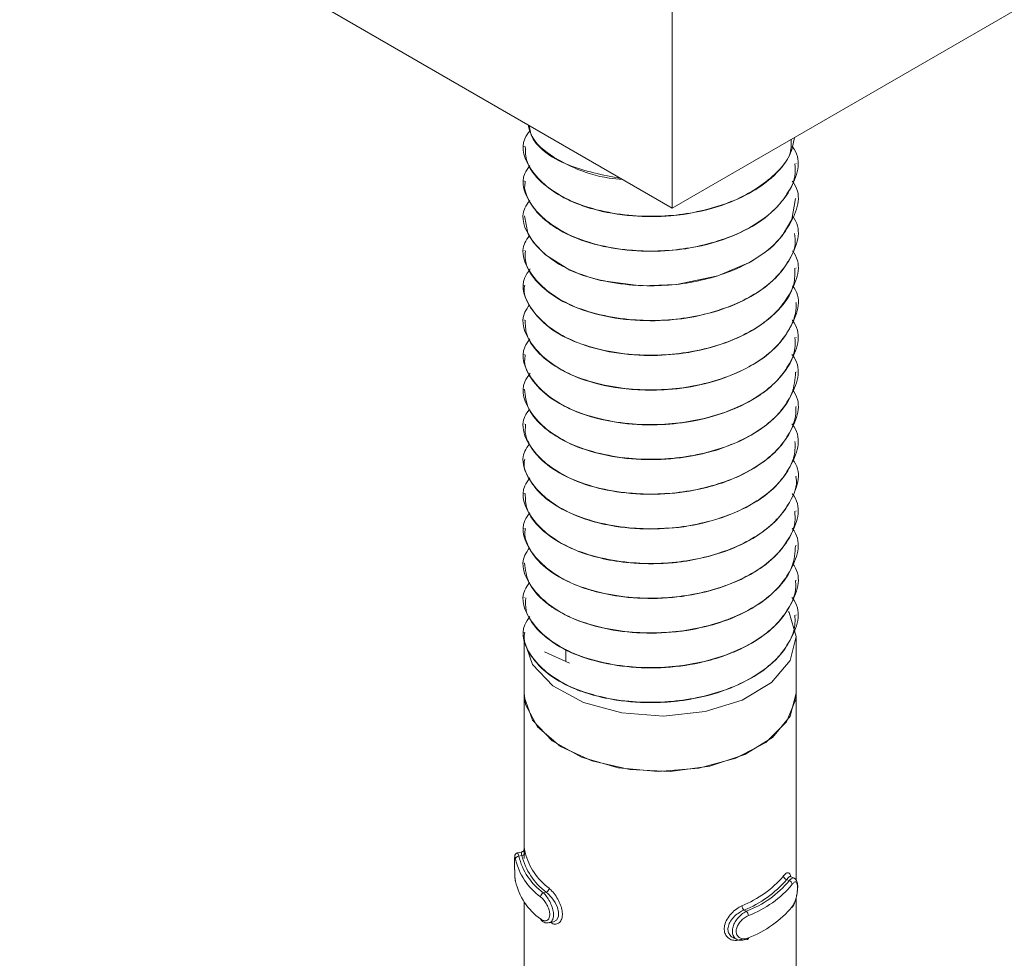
# Model space of a CAD drawing. Header units: millimetres. Extents: x 219 to 1654, y -143 to 1232.
# Tile 4 of 36: x 549 to 578, y 28 to 55. Entities that reach past the tile are written whole.
import ezdxf

# ---------------------------------------------------------------- set-up
doc = ezdxf.new("R2010")
doc.units = ezdxf.units.MM

msp = doc.modelspace()

# ---------------------------------------------------------------- linework, layer by layer
at = {"color": 7, "linetype": 'Continuous', "lineweight": 15}
for p, q in [((568.05, 49.587), (461.984, 110.817)), ((674.116, 110.817), (568.05, 49.587)), ((568.05, 57.752), (568.05, 49.587)), ((563.696, 51.403), (563.696, 51.395)), ((571.696, 50.884), (571.696, 50.892)), ((563.696, 50.382), (563.696, 50.374)), ((571.696, 49.864), (571.696, 49.871)), ((563.696, 49.362), (563.696, 49.353)), ((571.696, 48.843), (571.696, 48.851)), ((563.696, 48.341), (563.696, 48.332)), ((571.696, 47.822), (571.696, 47.83)), ((563.696, 47.32), (563.696, 47.312)), ((571.696, 46.802), (571.696, 46.809)), ((563.696, 46.3), (563.696, 46.291)), ((571.696, 45.781), (571.696, 45.789)), ((563.696, 45.279), (563.696, 45.27)), ((571.696, 44.76), (571.696, 44.768)), ((563.696, 44.258), (563.696, 44.25)), ((571.696, 43.739), (571.696, 43.747)), ((563.696, 43.238), (563.696, 43.229)), ((571.696, 42.719), (571.696, 42.727)), ((563.696, 42.217), (563.696, 42.208)), ((571.696, 41.698), (571.696, 41.706)), ((563.696, 41.196), (563.696, 41.188)), ((571.696, 40.677), (571.696, 40.685)), ((563.696, 40.176), (563.696, 40.167)), ((571.696, 39.657), (571.696, 39.665)), ((563.696, 39.155), (563.696, 39.146)), ((571.696, 38.636), (571.696, 38.644)), ((563.696, 38.134), (563.696, 38.126)), ((571.696, 37.615), (571.696, 37.623)), ((563.696, 37.113), (563.696, 37.105)), ((563.696, 36.96), (563.696, 35.327)), ((571.696, 35.327), (571.696, 36.96)), ((564.295, 36.542), (565.027, 36.201)), ((564.923, 36.249), (564.923, 36.613)), ((563.696, 35.327), (563.696, 30.719)), ((571.696, 29.828), (571.696, 35.327)), ((563.62, 30.652), (563.498, 30.625)), ((563.626, 30.549), (563.539, 30.53)), ((571.418, 29.842), (571.49, 29.809)), ((571.638, 29.883), (571.533, 29.932)), ((564.345, 29.472), (564.258, 29.453)), ((571.696, 24.929), (571.696, 29.309)), ((563.696, 29.19), (563.696, 25.82)), ((570.161, 28.944), (570.234, 28.91)), ((564.434, 28.571), (564.556, 28.598)), ((569.854, 28.128), (569.959, 28.079))]:
    msp.add_line(p, q, dxfattribs=at)
at = {"color": 7, "linetype": 'Continuous', "lineweight": 15, "flags": 128}
for points in [[(563.709, 49.354), (563.807, 48.852), (563.859, 48.747), (563.974, 48.569), (564.322, 48.206), (565.04, 47.764), (565.402, 47.617), (565.938, 47.46), (567.129, 47.3), (568.174, 47.335), (569.393, 47.589), (570.36, 48.004), (570.747, 48.255), (570.927, 48.399), (571.015, 48.478), (571.058, 48.518), (571.079, 48.539), (571.09, 48.55), (571.092, 48.553), (571.094, 48.554), (571.094, 48.555), (571.095, 48.555), (571.095, 48.555), (571.095, 48.555), (571.095, 48.555), (571.095, 48.555), (571.095, 48.555), (571.095, 48.555), (571.097, 48.557), (571.101, 48.561), (571.112, 48.572), (571.15, 48.612), (571.282, 48.765), (571.571, 49.25), (571.681, 49.865)], [(571.469, 37.727), (571.488, 37.695), (571.696, 36.988), (571.518, 36.279), (570.973, 35.635), (570.111, 35.119), (569.017, 34.78), (567.796, 34.651), (566.565, 34.745), (565.443, 35.052), (564.539, 35.542), (563.938, 36.17), (563.699, 36.873), (563.696, 36.96)], [(571.696, 35.327), (571.685, 35.151), (571.414, 34.475), (570.808, 33.876), (569.921, 33.408), (568.833, 33.113), (567.642, 33.018), (566.456, 33.131), (565.382, 33.443), (564.518, 33.925), (563.94, 34.533), (563.701, 35.214), (563.696, 35.327)], [(571.696, 35.323), (571.517, 34.643), (570.998, 34.023), (570.186, 33.519), (569.152, 33.176), (567.989, 33.024), (566.8, 33.076), (565.691, 33.329), (564.76, 33.759), (564.09, 34.328), (563.74, 34.986), (563.696, 35.327)], [(571.531, 29.927), (571.504, 29.931), (571.447, 29.882), (571.418, 29.843), (571.418, 29.842), (571.418, 29.842)], [(564.556, 28.599), (564.559, 28.599), (564.651, 28.653), (564.704, 28.756), (564.71, 28.886), (564.676, 29.025), (564.607, 29.169), (564.511, 29.309), (564.397, 29.43), (564.345, 29.472), (564.345, 29.472), (564.345, 29.472)], [(570.234, 28.094), (570.245, 28.086), (570.256, 28.082), (570.266, 28.082), (570.275, 28.085), (570.283, 28.091), (570.288, 28.101), (570.291, 28.114), (570.293, 28.129)]]:
    msp.add_lwpolyline(points, dxfattribs=at)
at = {"color": 8, "linetype": 'Continuous', "lineweight": 15, "flags": 128}
msp.add_lwpolyline([(563.499, 30.618), (563.508, 30.618), (563.53, 30.561), (563.539, 30.53), (563.539, 30.53), (563.539, 30.53)], dxfattribs=at)
at = {"color": 7, "linetype": 'Continuous', "lineweight": 15}
for centre, radius, start, end in [((563.538, 30.431), 0.099, 89.3766, 173.586), ((565.296, 30.882), 1.908, 193.3409, 234.0917), ((565.349, 30.959), 1.86, 193.3389, 234.0914), ((563.627, 30.649), 0.0997, 269.9161, 353.6105), ((565.518, 31.033), 1.953, 194.3455, 233.085), ((565.571, 31.11), 1.905, 194.3464, 233.084), ((568.919, 32.022), 3.177, 291.8317, 319.2689), ((568.95, 31.967), 3.257, 291.8314, 319.2696), ((571.447, 29.959), 0.12, 185.134, 256.0776), ((565.296, 30.229), 1.908, 193.3409, 234.0917), ((564.293, 29.596), 0.135, 293.0497, 356.1129), ((569.119, 31.799), 3.096, 291.1053, 319.9954), ((569.149, 31.745), 3.176, 291.1058, 319.9953), ((571.463, 29.693), 0.119, 5.2078, 76.7106), ((564.313, 29.328), 0.136, 113.7259, 176.2239), ((570.277, 29.077), 0.177, 181.6396, 228.7437), ((569.149, 31.092), 3.176, 291.1058, 319.9953), ((564.231, 28.68), 0.0536, 176.3077, 232.8792), ((570.113, 28.777), 0.18, 1.5788, 47.8888)]:
    msp.add_arc(centre, radius, start, end, dxfattribs=at)
for points, knots in [([(571.551, 51.608), (571.552, 51.45), (571.554, 51.126), (571.053, 50.512), (570.121, 49.83), (568.501, 49.353), (566.644, 49.301), (564.87, 49.758), (563.838, 50.634), (563.554, 51.424), (563.812, 51.788), (563.87, 51.869)], [0, 0, 0, 0, 0.058961, 0.120703, 0.252356, 0.386222, 0.517795, 0.67454, 0.830404, 0.962313, 1, 1, 1, 1]), ([(563.813, 52.033), (563.843, 51.917), (563.932, 51.568), (564.443, 51.131), (565.228, 50.719), (565.93, 50.48), (566.459, 50.439), (566.591, 50.429)], [0, 0, 0, 0, 0.146746, 0.44513, 0.633893, 0.908724, 1, 1, 1, 1]), ([(566.549, 50.453), (566.007, 50.559), (564.845, 50.787), (563.92, 51.471), (563.86, 51.921), (563.848, 52.012)], [0, 0, 0, 0, 0.411062, 0.880494, 1, 1, 1, 1]), ([(563.729, 51.396), (563.733, 51.247), (563.741, 50.881), (564.145, 50.353), (564.707, 49.955), (565.251, 49.706), (565.895, 49.489), (566.834, 49.326), (568.122, 49.329), (569.323, 49.564), (570.31, 49.983), (571.043, 50.495), (571.532, 51.066), (571.614, 51.49), (571.648, 51.664)], [0, 0, 0, 0, 0.067984, 0.167466, 0.257998, 0.298697, 0.346065, 0.449584, 0.542381, 0.661271, 0.750048, 0.829736, 0.93036, 1, 1, 1, 1]), ([(571.575, 51.403), (571.596, 51.376), (571.894, 50.981), (571.655, 50.33), (571.086, 49.491), (570.11, 48.809), (568.504, 48.333), (566.643, 48.28), (564.87, 48.737), (563.839, 49.613), (563.553, 50.399), (563.808, 50.76), (563.863, 50.838)], [0, 0, 0, 0, 0.010398, 0.147775, 0.20379, 0.323232, 0.444681, 0.564049, 0.706255, 0.847661, 0.967334, 1, 1, 1, 1]), ([(563.728, 50.373), (563.718, 50.312), (563.694, 50.168), (563.795, 49.873), (563.956, 49.589), (564.162, 49.369), (564.333, 49.212), (564.679, 48.952), (565.366, 48.611), (566.414, 48.354), (567.529, 48.288), (568.716, 48.4), (569.806, 48.713), (570.757, 49.229), (571.371, 49.834), (571.684, 50.418), (571.664, 50.764), (571.657, 50.884)], [0, 0, 0, 0, 0.026876, 0.06448, 0.132359, 0.159723, 0.175103, 0.214471, 0.303481, 0.398914, 0.4914, 0.570662, 0.681833, 0.768364, 0.865874, 0.953564, 1, 1, 1, 1]), ([(571.582, 50.373), (571.601, 50.349), (571.895, 49.957), (571.654, 49.309), (571.086, 48.471), (570.11, 47.789), (568.504, 47.312), (566.643, 47.259), (564.87, 47.716), (563.839, 48.593), (563.553, 49.376), (563.805, 49.734), (563.858, 49.809)], [0, 0, 0, 0, 0.009243, 0.146943, 0.20309, 0.322813, 0.444548, 0.564196, 0.706737, 0.848476, 0.968431, 1, 1, 1, 1]), ([(571.588, 49.345), (571.604, 49.323), (571.896, 48.933), (571.654, 48.288), (571.086, 47.45), (570.11, 46.768), (568.504, 46.292), (566.644, 46.239), (564.869, 46.696), (563.841, 47.572), (563.552, 48.349), (563.799, 48.702), (563.847, 48.771)], [0, 0, 0, 0, 0.008279, 0.146442, 0.202778, 0.322902, 0.445046, 0.565096, 0.708115, 0.85033, 0.970688, 1, 1, 1, 1]), ([(563.733, 48.333), (563.726, 48.235), (563.703, 47.906), (564.023, 47.424), (564.65, 46.907), (565.521, 46.513), (566.645, 46.282), (567.78, 46.254), (568.949, 46.409), (570.004, 46.756), (570.906, 47.3), (571.432, 47.898), (571.695, 48.436), (571.66, 48.735), (571.647, 48.842)], [0, 0, 0, 0, 0.0432263, 0.1462698, 0.2220313, 0.3204267, 0.417925, 0.5114915, 0.5900174, 0.6991024, 0.7872151, 0.8842457, 0.958568, 1, 1, 1, 1]), ([(571.584, 48.329), (571.602, 48.306), (571.895, 47.915), (571.654, 47.268), (571.086, 46.429), (570.11, 45.747), (568.504, 45.271), (566.643, 45.218), (564.87, 45.675), (563.837, 46.551), (563.554, 47.344), (563.815, 47.711), (563.875, 47.795)], [0, 0, 0, 0, 0.008912, 0.146124, 0.202072, 0.32137, 0.442673, 0.561897, 0.703932, 0.845168, 0.964697, 1, 1, 1, 1]), ([(563.712, 47.311), (563.707, 47.288), (563.668, 47.111), (563.844, 46.665), (564.325, 46.082), (565.217, 45.609), (566.224, 45.326), (567.299, 45.224), (568.495, 45.3), (569.612, 45.578), (570.5, 46.011), (571.22, 46.581), (571.661, 47.194), (571.657, 47.665), (571.656, 47.823)], [0, 0, 0, 0, 0.010248, 0.079435, 0.198826, 0.293872, 0.37775, 0.473686, 0.554506, 0.6619, 0.752081, 0.817643, 0.939021, 1, 1, 1, 1]), ([(571.59, 47.301), (571.606, 47.28), (571.896, 46.891), (571.654, 46.247), (571.086, 45.409), (570.11, 44.727), (568.504, 44.25), (566.643, 44.197), (564.869, 44.654), (563.84, 45.53), (563.553, 46.312), (563.804, 46.669), (563.855, 46.742)], [0, 0, 0, 0, 0.00796, 0.145919, 0.202171, 0.322119, 0.444082, 0.563955, 0.706763, 0.848768, 0.968948, 1, 1, 1, 1]), ([(563.727, 46.292), (563.729, 46.152), (563.737, 45.782), (564.141, 45.249), (564.839, 44.762), (565.796, 44.393), (566.867, 44.223), (567.993, 44.231), (569.112, 44.403), (570.189, 44.8), (571.047, 45.38), (571.548, 46.033), (571.712, 46.532), (571.692, 46.781), (571.691, 46.801)], [0, 0, 0, 0, 0.062206, 0.164022, 0.251373, 0.33752, 0.447158, 0.517887, 0.605587, 0.717015, 0.806983, 0.903032, 0.992092, 1, 1, 1, 1]), ([(571.576, 46.299), (571.597, 46.271), (571.894, 45.877), (571.655, 45.226), (571.086, 44.388), (570.11, 43.706), (568.504, 43.229), (566.643, 43.177), (564.87, 43.634), (563.838, 44.51), (563.554, 45.298), (563.81, 45.66), (563.866, 45.74)], [0, 0, 0, 0, 0.0102311, 0.1475302, 0.2035134, 0.3228871, 0.444267, 0.563567, 0.7056922, 0.8470179, 0.9666232, 1, 1, 1, 1]), ([(563.728, 45.269), (563.719, 45.208), (563.677, 44.917), (563.97, 44.416), (564.544, 43.919), (565.365, 43.514), (566.362, 43.252), (567.542, 43.184), (568.733, 43.3), (569.819, 43.615), (570.571, 44.027), (570.987, 44.359), (571.395, 44.781), (571.691, 45.27), (571.668, 45.672), (571.661, 45.781)], [0, 0, 0, 0, 0.027179, 0.12991, 0.227042, 0.288911, 0.398985, 0.492527, 0.571673, 0.683018, 0.768851, 0.806753, 0.8438, 0.957976, 1, 1, 1, 1]), ([(571.572, 45.284), (571.594, 45.255), (571.893, 44.859), (571.655, 44.206), (571.086, 43.367), (570.11, 42.685), (568.504, 42.209), (566.643, 42.156), (564.87, 42.613), (563.837, 43.489), (563.554, 44.283), (563.816, 44.651), (563.876, 44.736)], [0, 0, 0, 0, 0.010927, 0.147809, 0.203622, 0.322632, 0.443643, 0.562581, 0.704274, 0.84517, 0.964412, 1, 1, 1, 1]), ([(563.708, 44.251), (563.73, 44.059), (563.778, 43.657), (564.119, 43.268), (564.397, 43.041), (564.621, 42.876), (565.12, 42.595), (566.001, 42.307), (567.128, 42.164), (567.953, 42.198), (568.452, 42.267), (568.834, 42.33), (569.533, 42.504), (570.413, 42.885), (571.157, 43.453), (571.622, 44.1), (571.661, 44.552), (571.679, 44.761)], [0, 0, 0, 0, 0.084883, 0.178439, 0.188635, 0.207343, 0.270205, 0.362997, 0.455296, 0.547588, 0.557448, 0.576348, 0.641167, 0.733824, 0.825483, 0.919049, 1, 1, 1, 1]), ([(571.586, 44.243), (571.603, 44.221), (571.895, 43.831), (571.654, 43.185), (571.086, 42.347), (570.11, 41.665), (568.504, 41.188), (566.644, 41.135), (564.869, 41.592), (563.84, 42.468), (563.552, 43.247), (563.8, 43.6), (563.849, 43.671)], [0, 0, 0, 0, 0.008551, 0.146621, 0.202919, 0.322963, 0.445024, 0.564995, 0.707918, 0.850038, 0.970315, 1, 1, 1, 1]), ([(563.737, 43.229), (563.728, 43.121), (563.712, 42.934), (563.847, 42.624), (564.11, 42.233), (564.686, 41.78), (565.592, 41.392), (566.673, 41.178), (567.843, 41.149), (568.864, 41.299), (569.578, 41.517), (570.23, 41.789), (570.644, 42.04), (570.95, 42.293), (571.171, 42.495), (571.501, 42.905), (571.693, 43.371), (571.687, 43.675), (571.686, 43.739)], [0, 0, 0, 0, 0.047968, 0.082585, 0.141542, 0.234168, 0.325813, 0.419357, 0.511098, 0.603612, 0.664395, 0.697228, 0.788528, 0.799339, 0.818527, 0.881943, 0.97482, 1, 1, 1, 1]), ([(571.572, 43.243), (571.594, 43.213), (571.893, 42.817), (571.655, 42.164), (571.086, 41.326), (570.11, 40.644), (568.504, 40.167), (566.644, 40.115), (564.869, 40.572), (563.84, 41.448), (563.553, 42.226), (563.8, 42.58), (563.849, 42.651)], [0, 0, 0, 0, 0.010999, 0.148713, 0.204866, 0.324601, 0.446348, 0.566009, 0.708564, 0.850318, 0.970285, 1, 1, 1, 1]), ([(563.714, 42.207), (563.709, 42.181), (563.655, 41.949), (563.844, 41.579), (564.15, 41.2), (564.569, 40.856), (564.966, 40.638), (565.37, 40.482), (565.693, 40.371), (566.351, 40.209), (567.375, 40.117), (568.549, 40.207), (569.649, 40.493), (570.587, 40.95), (571.22, 41.49), (571.499, 41.925), (571.592, 42.155), (571.613, 42.217), (571.619, 42.235), (571.671, 42.398), (571.665, 42.56), (571.66, 42.72)], [0, 0, 0, 0, 0.011552, 0.104087, 0.164674, 0.19771, 0.289019, 0.299766, 0.318935, 0.38245, 0.475328, 0.566801, 0.660329, 0.75235, 0.844579, 0.912925, 0.930988, 0.935976, 0.937461, 0.938271, 1, 1, 1, 1]), ([(571.601, 42.182), (571.613, 42.166), (571.897, 41.782), (571.653, 41.143), (571.086, 40.305), (570.11, 39.623), (568.504, 39.147), (566.643, 39.094), (564.87, 39.551), (563.839, 40.427), (563.553, 41.213), (563.808, 41.574), (563.863, 41.652)], [0, 0, 0, 0, 0.006095, 0.144063, 0.200319, 0.320275, 0.442246, 0.562128, 0.704946, 0.846961, 0.967149, 1, 1, 1, 1]), ([(563.726, 41.189), (563.731, 41.037), (563.744, 40.674), (564.149, 40.141), (564.834, 39.66), (565.655, 39.345), (566.374, 39.199), (567.152, 39.118), (567.829, 39.124), (568.593, 39.22), (569.34, 39.381), (570.237, 39.728), (570.772, 40.091), (570.995, 40.294), (571.012, 40.309), (571.068, 40.362), (571.27, 40.566), (571.558, 40.994), (571.744, 41.429), (571.689, 41.681), (571.686, 41.697)], [0, 0, 0, 0, 0.0671607, 0.1606525, 0.2525184, 0.3378531, 0.4026481, 0.4386734, 0.5300508, 0.5620566, 0.6232944, 0.7155099, 0.807718, 0.8084555, 0.8098784, 0.8147714, 0.8327515, 0.9013739, 0.9936993, 1, 1, 1, 1]), ([(571.574, 41.198), (571.595, 41.17), (571.894, 40.775), (571.655, 40.123), (571.086, 39.284), (570.11, 38.603), (568.504, 38.126), (566.643, 38.073), (564.87, 38.53), (563.839, 39.406), (563.553, 40.192), (563.807, 40.552), (563.861, 40.629)], [0, 0, 0, 0, 0.010624, 0.148011, 0.20403, 0.32348, 0.444937, 0.564313, 0.706529, 0.847945, 0.967626, 1, 1, 1, 1]), ([(563.733, 40.166), (563.721, 40.098), (563.697, 39.958), (563.791, 39.683), (564.005, 39.283), (564.343, 38.983), (564.592, 38.822), (564.6, 38.817), (564.632, 38.797), (564.752, 38.722), (565.01, 38.584), (565.301, 38.464), (565.559, 38.377), (565.894, 38.277), (566.575, 38.136), (567.619, 38.078), (568.785, 38.209), (569.541, 38.438), (569.965, 38.618), (570.276, 38.762), (570.818, 39.081), (571.378, 39.639), (571.692, 40.216), (571.664, 40.567), (571.655, 40.677)], [0, 0, 0, 0, 0.030394, 0.062305, 0.123635, 0.216692, 0.217045, 0.21773, 0.220098, 0.228829, 0.262256, 0.308291, 0.317789, 0.336582, 0.401958, 0.494259, 0.586176, 0.679696, 0.688984, 0.707379, 0.771407, 0.864197, 0.957431, 1, 1, 1, 1]), ([(571.578, 40.172), (571.598, 40.145), (571.894, 39.752), (571.654, 39.102), (571.086, 38.264), (570.11, 37.582), (568.504, 37.105), (566.643, 37.053), (564.869, 37.51), (563.839, 38.386), (563.553, 39.168), (563.804, 39.526), (563.856, 39.6)], [0, 0, 0, 0, 0.009882, 0.147528, 0.203652, 0.323327, 0.445013, 0.564614, 0.707097, 0.848779, 0.968686, 1, 1, 1, 1]), ([(563.706, 39.147), (563.73, 38.952), (563.781, 38.547), (564.115, 38.169), (564.347, 37.979), (564.409, 37.928), (564.625, 37.77), (565.129, 37.487), (566.019, 37.2), (567.147, 37.06), (567.97, 37.096), (568.466, 37.166), (568.848, 37.23), (569.548, 37.405), (570.427, 37.79), (571.167, 38.36), (571.625, 39.004), (571.661, 39.452), (571.677, 39.658)], [0, 0, 0, 0, 0.086384, 0.179935, 0.18326, 0.188914, 0.207212, 0.271666, 0.3645, 0.45679, 0.549073, 0.558503, 0.577262, 0.642668, 0.735285, 0.826981, 0.920549, 1, 1, 1, 1]), ([(571.588, 39.138), (571.604, 39.116), (571.895, 38.727), (571.654, 38.082), (571.086, 37.243), (570.11, 36.561), (568.504, 36.085), (566.644, 36.032), (564.869, 36.489), (563.841, 37.365), (563.552, 38.142), (563.799, 38.496), (563.848, 38.565)], [0, 0, 0, 0, 0.0082801, 0.146428, 0.2027573, 0.322869, 0.4449992, 0.5650367, 0.7080405, 0.8502398, 0.9705845, 1, 1, 1, 1]), ([(563.743, 38.126), (563.736, 38), (563.719, 37.677), (564.064, 37.173), (564.696, 36.669), (565.609, 36.284), (566.691, 36.073), (567.862, 36.047), (568.879, 36.199), (569.592, 36.418), (570.242, 36.691), (570.657, 36.944), (570.959, 37.198), (571.179, 37.401), (571.504, 37.812), (571.706, 38.275), (571.682, 38.575), (571.677, 38.636)], [0, 0, 0, 0, 0.055824, 0.142883, 0.235488, 0.327192, 0.420759, 0.512483, 0.605064, 0.665083, 0.698688, 0.790004, 0.80056, 0.819672, 0.883465, 0.976327, 1, 1, 1, 1]), ([(571.572, 38.139), (571.594, 38.11), (571.893, 37.714), (571.655, 37.061), (571.086, 36.222), (570.11, 35.541), (568.504, 35.064), (566.643, 35.011), (564.87, 35.468), (563.838, 36.345), (563.554, 37.132), (563.81, 37.494), (563.865, 37.573)], [0, 0, 0, 0, 0.010994, 0.148214, 0.204165, 0.32347, 0.44478, 0.564011, 0.706055, 0.847299, 0.966835, 1, 1, 1, 1]), ([(563.716, 37.104), (563.71, 37.075), (563.657, 36.839), (563.849, 36.467), (564.158, 36.089), (564.579, 35.746), (564.979, 35.529), (565.383, 35.374), (565.707, 35.264), (566.367, 35.103), (567.281, 35.024), (568.017, 35.064), (568.396, 35.114), (568.892, 35.192), (569.666, 35.396), (570.6, 35.855), (571.225, 36.394), (571.5, 36.825), (571.592, 37.053), (571.615, 37.121), (571.671, 37.296), (571.665, 37.46), (571.659, 37.616)], [0, 0, 0, 0, 0.013011, 0.105571, 0.165387, 0.199159, 0.290441, 0.300931, 0.320017, 0.383878, 0.476698, 0.540658, 0.559062, 0.568384, 0.661899, 0.753851, 0.846113, 0.912685, 0.931181, 0.93672, 0.939783, 1, 1, 1, 1]), ([(563.696, 30.709), (563.696, 30.717), (563.696, 30.733), (563.697, 30.739), (563.696, 30.733), (563.694, 30.722), (563.688, 30.705), (563.674, 30.682), (563.65, 30.661), (563.629, 30.655), (563.619, 30.653)], [0, 0, 0, 0, 0.230908, 0.477407, 0.558889, 0.624558, 0.689677, 0.784625, 0.896335, 1, 1, 1, 1]), ([(563.698, 30.461), (563.698, 30.508), (563.699, 30.612), (563.696, 30.694), (563.696, 30.708), (563.696, 30.709)], [0, 0, 0, 0, 0.44867, 0.993382, 1, 1, 1, 1]), ([(563.697, 30.719), (563.697, 30.733), (563.697, 30.765), (563.705, 30.735), (563.719, 30.669), (563.726, 30.638)], [0, 0, 0, 0, 0.28734, 0.66315, 1, 1, 1, 1]), ([(563.417, 30.49), (563.417, 30.471), (563.416, 30.432), (563.416, 30.318), (563.416, 30.18), (563.418, 30.028), (563.425, 29.883), (563.436, 29.814), (563.441, 29.78)], [0, 0, 0, 0, 0.148706, 0.305849, 0.470135, 0.639651, 0.826478, 1, 1, 1, 1]), ([(563.417, 30.49), (563.417, 30.488), (563.416, 30.475), (563.416, 30.413), (563.416, 30.305), (563.416, 30.167), (563.419, 30.022), (563.425, 29.886), (563.435, 29.821), (563.44, 29.789)], [0, 0, 0, 0, 0.026838, 0.173541, 0.324395, 0.485869, 0.655866, 0.827485, 1, 1, 1, 1]), ([(563.499, 30.624), (563.497, 30.624), (563.484, 30.623), (563.463, 30.611), (563.442, 30.592), (563.43, 30.572), (563.423, 30.555), (563.42, 30.542), (563.418, 30.528), (563.417, 30.517), (563.417, 30.499), (563.417, 30.49)], [0, 0, 0, 0, 0.020057, 0.156668, 0.267986, 0.364143, 0.447406, 0.524104, 0.622513, 0.816716, 1, 1, 1, 1]), ([(563.626, 30.549), (563.626, 30.549), (563.616, 30.58), (563.62, 30.636), (563.62, 30.646), (563.62, 30.651)], [0, 0, 0, 0, 0.000157, 0.480659, 1, 1, 1, 1]), ([(571.327, 29.948), (571.34, 29.964), (571.382, 30.013), (571.443, 30.055), (571.495, 30.04), (571.523, 29.994), (571.529, 29.94), (571.531, 29.927)], [0, 0, 0, 0, 0.126013, 0.405371, 0.670799, 0.921216, 1, 1, 1, 1]), ([(571.57, 29.021), (571.582, 29.035), (571.623, 29.084), (571.676, 29.216), (571.719, 29.386), (571.741, 29.553), (571.742, 29.703), (571.721, 29.798), (571.678, 29.866), (571.645, 29.877), (571.637, 29.879)], [0, 0, 0, 0, 0.071673, 0.248639, 0.406168, 0.552006, 0.706949, 0.877172, 0.971465, 1, 1, 1, 1]), ([(571.582, 29.05), (571.588, 29.059), (571.614, 29.095), (571.656, 29.179), (571.696, 29.305), (571.723, 29.436), (571.737, 29.561), (571.736, 29.67), (571.72, 29.748), (571.688, 29.782), (571.641, 29.77), (571.601, 29.726), (571.582, 29.703)], [0, 0, 0, 0, 0.037288, 0.149823, 0.256279, 0.356417, 0.453446, 0.55321, 0.660003, 0.772424, 0.885918, 1, 1, 1, 1]), ([(564.177, 28.684), (564.187, 28.677), (564.225, 28.648), (564.292, 28.624), (564.366, 28.635), (564.421, 28.684), (564.45, 28.766), (564.449, 28.876), (564.414, 29.006), (564.349, 29.138), (564.266, 29.257), (564.207, 29.31), (564.177, 29.337)], [0, 0, 0, 0, 0.037281, 0.149825, 0.256284, 0.356424, 0.453447, 0.553211, 0.659997, 0.772415, 0.885917, 1, 1, 1, 1]), ([(570.101, 28.092), (570.075, 28.083), (569.993, 28.052), (569.858, 28.046), (569.72, 28.097), (569.623, 28.196), (569.574, 28.332), (569.583, 28.499), (569.656, 28.68), (569.785, 28.851), (569.941, 28.99), (570.05, 29.046), (570.101, 29.072)], [0, 0, 0, 0, 0.0499697, 0.1607262, 0.2659746, 0.3652581, 0.4629725, 0.5656694, 0.6760239, 0.789422, 0.9004697, 1, 1, 1, 1]), ([(570.161, 28.944), (570.161, 28.944), (570.114, 28.928), (570.019, 28.875), (569.877, 28.766), (569.76, 28.625), (569.693, 28.475), (569.684, 28.335), (569.731, 28.223), (569.793, 28.153), (569.844, 28.137), (569.856, 28.133)], [0, 0, 0, 0, 0.00005, 0.132914, 0.280756, 0.42998, 0.572905, 0.704758, 0.830792, 0.960545, 1, 1, 1, 1]), ([(570.234, 28.094), (570.234, 28.094), (570.192, 28.07), (570.091, 28.048), (569.966, 28.064), (569.869, 28.136), (569.818, 28.25), (569.816, 28.385), (569.859, 28.528), (569.94, 28.667), (570.054, 28.794), (570.156, 28.873), (570.22, 28.903), (570.234, 28.91), (570.234, 28.91)], [0, 0, 0, 0, 0.0000375, 0.1122261, 0.2244919, 0.337097, 0.4455855, 0.5475399, 0.6461696, 0.7467826, 0.8524175, 0.9632335, 0.9999625, 1, 1, 1, 1]), ([(570.293, 28.782), (570.28, 28.776), (570.227, 28.752), (570.137, 28.692), (570.038, 28.592), (569.967, 28.482), (569.929, 28.369), (569.93, 28.259), (569.976, 28.167), (570.061, 28.109), (570.172, 28.091), (570.252, 28.116), (570.293, 28.129)], [0, 0, 0, 0, 0.03729, 0.149823, 0.256283, 0.356422, 0.453445, 0.553207, 0.659991, 0.772409, 0.885901, 1, 1, 1, 1]), ([(564.202, 28.642), (564.218, 28.627), (564.266, 28.586), (564.353, 28.557), (564.412, 28.572), (564.431, 28.577)], [0, 0, 0, 0, 0.258976, 0.754041, 1, 1, 1, 1])]:
    msp.add_open_spline(points, degree=3, knots=knots, dxfattribs=at)
at = {"color": 8, "linetype": 'Continuous', "lineweight": 15}
for points, knots in [([(563.44, 30.442), (563.438, 30.451), (563.431, 30.486), (563.423, 30.523), (563.418, 30.531), (563.417, 30.503), (563.417, 30.49)], [0, 0, 0, 0, 0.11008, 0.4424, 0.756718, 1, 1, 1, 1]), ([(571.49, 29.809), (571.49, 29.809), (571.515, 29.84), (571.57, 29.88), (571.619, 29.901), (571.636, 29.882), (571.637, 29.88)], [0, 0, 0, 0, 0.0001685, 0.471916, 0.9439855, 1, 1, 1, 1]), ([(564.427, 29.587), (564.445, 29.571), (564.505, 29.519), (564.606, 29.398), (564.711, 29.228), (564.787, 29.05), (564.825, 28.876), (564.819, 28.716), (564.761, 28.592), (564.662, 28.529), (564.559, 28.526), (564.496, 28.567), (564.474, 28.58)], [0, 0, 0, 0, 0.052181, 0.16784, 0.27775, 0.381438, 0.48348, 0.590727, 0.705969, 0.824391, 0.940356, 1, 1, 1, 1]), ([(564.258, 29.453), (564.258, 29.453), (564.3, 29.428), (564.353, 29.347), (564.451, 29.203), (564.521, 29.037), (564.56, 28.876), (564.561, 28.738), (564.528, 28.638), (564.482, 28.582), (564.444, 28.579), (564.432, 28.578)], [0, 0, 0, 0, 0.000047, 0.141783, 0.283631, 0.42591, 0.562979, 0.691795, 0.816403, 0.94353, 1, 1, 1, 1])]:
    msp.add_open_spline(points, degree=3, knots=knots, dxfattribs=at)

doc.saveas('drawing.dxf')
